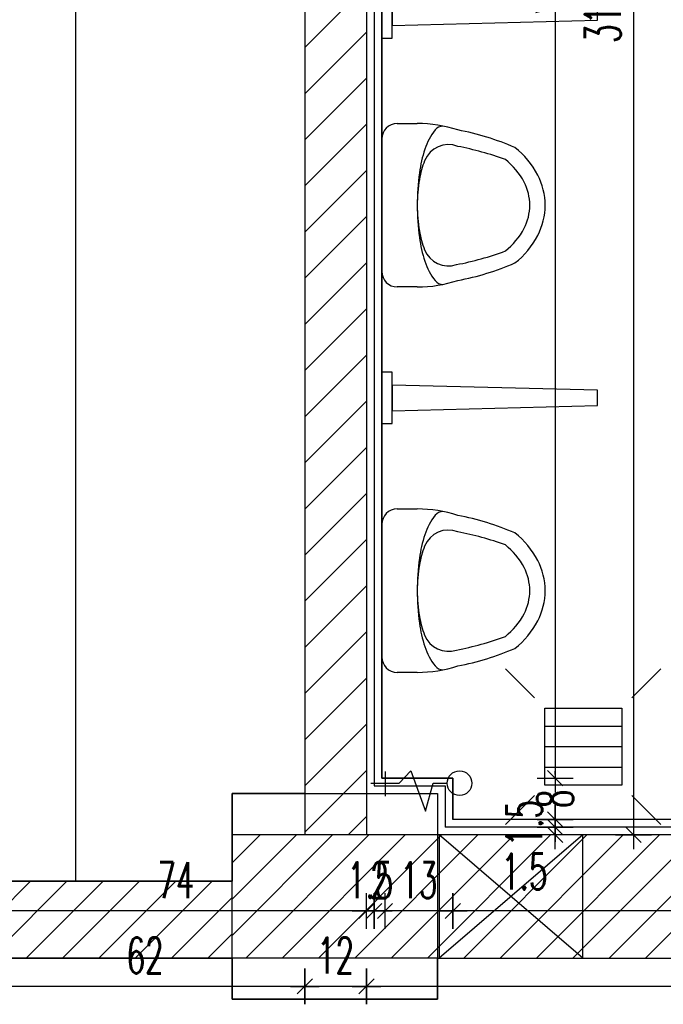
# Model space of a CAD drawing. Header units: centimetres. Extents: x -15121 to 30567, y -60641 to 0.
# Tile 12 of 256: x 1764 to 1890, y -25622 to -25430. Entities that reach past the tile are written whole.
import ezdxf

# ---------------------------------------------------------------- set-up
doc = ezdxf.new("R2010")
doc.units = ezdxf.units.CM
doc.header["$LTSCALE"] = 60
for name, color, linetype in [('A-----SZ', 8, 'Continuous'), ('AIKA podłoga wc pod meble', 8, 'Continuous'), ('AIKA sanitariaty', 7, 'Continuous'), ('AIKA TYNK', 5, 'Continuous'), ('AIKA widokowe', 7, 'Continuous'), ('AIKA wymiarowanie gnaizdka rzut lobby', 7, 'Continuous'), ('AIKA wymiarowanie wc rzut', 7, 'Continuous'), ('AIKA ŚCIANA', 8, 'Continuous')]:
    doc.layers.add(name, color=color, linetype=linetype)
doc.layers.add('opisy', color=1, linetype='Continuous', lineweight=15)
doc.styles.add('wymiar', font='txt.shx', dxfattribs={"width": 0.6})
doc.dimstyles.new('Dwudziestka', dxfattribs={"dimtxt": 7, "dimasz": 0.7, "dimexe": 5, "dimexo": 0, "dimgap": 2.5, "dimtad": 1, "dimtoh": 1, "dimdec": 3, "dimrnd": 0.5, "dimdsep": 46, "dimtxsty": 'wymiar', "dimblk": 'znacznik', "dimcen": 0, "dimdle": 5, "dimse1": 1, "dimse2": 1, "dimclrd": 256, "dimclre": 256, "dimclrt": 256, "dimadec": 0, "dimazin": 0, "dimtfac": 0.4, "dimtdec": 3, "dimtix": 1, "dimtofl": 0, "dimtmove": 2, "dimatfit": 3, "dimldrblk": 'znacznik', "dimfxl": 1, "dimtolj": 1, "dimarcsym": 0})

# ---------------------------------------------------------------- blocks, each defined once
blk = doc.blocks.new('*X4697')
at = {"color": 0}
for p, q in [((621.16, -2967.99), (636.16, -2967.99)), ((621.16, -2971.99), (636.16, -2971.99)), ((621.16, -2975.99), (636.16, -2975.99))]:
    blk.add_line(p, q, dxfattribs=at)
blk = doc.blocks.new('SL pisuar top')
at = {"layer": 'AIKA sanitariaty'}
for p, q in [((3, 15.9), (6.9, 15.9)), ((0, -12.9), (0, 12.9)), ((6.9, -15.9), (3, -15.9))]:
    blk.add_line(p, q, dxfattribs=at)
for points in [[(6.9, -15.9, 0.079162), (14.81, -14.64, 0.054633), (25.91, -11.24, 0.105219), (30.36, -5.88, 0.121409), (31.81, 0, 0.121409), (30.36, 5.88, 0.105219), (25.91, 11.24, 0.054633), (14.81, 14.64, 0.079162), (6.9, 15.9, 0.079162)], [(11.9, 15.4, 0.230451), (10.37, 14.66, 0.087943), (8.36, 10.89, 0.045095), (7.32, 6.31, 0.033433), (6.9, 0, 0.033433), (7.32, -6.31, 0.045095), (8.36, -10.89, 0.087943), (10.37, -14.66, 0.230451), (11.9, -15.4, 0.230451)], [(14.54, -11.55, 0.043044), (24.06, -8.89, 0.105219), (27.71, -4.49, 0.121409), (28.81, 0, 0.121409), (27.71, 4.49, 0.105219), (24.06, 8.89, 0.039893), (14.8, 11.45, 0.02282)], [(8.34, 8.65, 0.053725), (7.32, 5.03, 0.041621), (6.9, 0, 0.041621), (7.32, -5.03, 0.053725), (8.34, -8.65, 0.097687)]]:
    blk.add_lwpolyline(points, format="xyb", dxfattribs=at)
for centre, radius, start, end in [((3, 12.9), 3, 90, 180), ((12.98, 6.8), 5, 68.6805, 158.2002), ((12.98, -6.8), 5, 201.7361, 288.1233), ((3, -12.9), 3, 180, 270)]:
    blk.add_arc(centre, radius, start, end, dxfattribs=at)
blk = doc.blocks.new('przegroda pisuar')
at = {"layer": 'AIKA sanitariaty'}
for p, q in [((0, 5), (0, -5)), ((2, 5), (0, 5)), ((2, -5), (2, 5)), ((2, 2.5), (2, -2.5)), ((42, 1.5), (2, 2.5)), ((42, -1.5), (42, 1.5)), ((2, -2.5), (42, -1.5)), ((0, -5), (2, -5))]:
    blk.add_line(p, q, dxfattribs=at)
blk = doc.blocks.new('znacznik')
at = {"color": 0}
for points in [[(0, -5), (0, 5)], [(-4, 0), (4, 0)]]:
    blk.add_lwpolyline(points, dxfattribs=at)
at = {"color": 1}
blk.add_lwpolyline([(-2.12, -2.12), (2.12, 2.12)], dxfattribs=at)
blk = doc.blocks.new('*D5874')
at = {"layer": 'AIKA wymiarowanie wc rzut', "lineweight": -2, "transparency": 16777216}
blk.add_line((2036.44, -25603.53), (1849.34, -25603.53), dxfattribs=at)
at = {"layer": 'Defpoints', "color": 0, "transparency": 16777216}
for p in [(1848.64, -25585.7), (2037.14, -25585.7), (1848.64, -25603.53)]:
    blk.add_point(p, dxfattribs=at)
at = {"layer": 'AIKA wymiarowanie wc rzut', "lineweight": -2, "transparency": 16777216, "xscale": 0.7, "yscale": 0.7, "zscale": 0.7, "rotation": 180}
blk.add_blockref('znacznik', (1848.64, -25603.53), dxfattribs=at)
at = {"layer": 'AIKA wymiarowanie wc rzut', "lineweight": -2, "transparency": 16777216, "xscale": 0.7, "yscale": 0.7, "zscale": 0.7}
blk.add_blockref('znacznik', (2037.14, -25603.53), dxfattribs=at)
at = {"layer": 'AIKA wymiarowanie wc rzut', "transparency": 16777216, "insert": (1942.89, -25597.53), "char_height": 7, "attachment_point": 5, "style": 'wymiar'}
blk.add_mtext('\\A1;188.5', dxfattribs=at)
blk = doc.blocks.new('*D5875')
at = {"layer": 'AIKA wymiarowanie wc rzut', "lineweight": -2, "transparency": 16777216}
blk.add_line((1847.94, -25603.53), (1836.12, -25603.53), dxfattribs=at)
at = {"layer": 'Defpoints', "color": 0, "transparency": 16777216}
for p in [(1835.42, -25576.41), (1848.64, -25585.7), (1835.42, -25603.53)]:
    blk.add_point(p, dxfattribs=at)
at = {"layer": 'AIKA wymiarowanie wc rzut', "lineweight": -2, "transparency": 16777216, "xscale": 0.7, "yscale": 0.7, "zscale": 0.7, "rotation": 180}
blk.add_blockref('znacznik', (1835.42, -25603.53), dxfattribs=at)
at = {"layer": 'AIKA wymiarowanie wc rzut', "lineweight": -2, "transparency": 16777216, "xscale": 0.7, "yscale": 0.7, "zscale": 0.7}
blk.add_blockref('znacznik', (1848.64, -25603.53), dxfattribs=at)
at = {"layer": 'AIKA wymiarowanie wc rzut', "transparency": 16777216, "insert": (1842.03, -25597.53), "char_height": 7, "attachment_point": 5, "style": 'wymiar'}
blk.add_mtext('\\A1;13', dxfattribs=at)
blk = doc.blocks.new('*D5876')
at = {"layer": 'AIKA wymiarowanie wc rzut', "lineweight": -2, "transparency": 16777216}
for p, q in [((1832.6, -25603.53), (1831.9, -25603.53)), ((1836.12, -25603.53), (1836.82, -25603.53))]:
    blk.add_line(p, q, dxfattribs=at)
at = {"layer": 'Defpoints', "color": 0, "transparency": 16777216}
for p in [(1835.42, -25576.41), (1833.3, -25578.68), (1833.3, -25603.53)]:
    blk.add_point(p, dxfattribs=at)
at = {"layer": 'AIKA wymiarowanie wc rzut', "lineweight": -2, "transparency": 16777216, "xscale": 0.7, "yscale": 0.7, "zscale": 0.7}
blk.add_blockref('znacznik', (1833.3, -25603.53), dxfattribs=at)
at = {"layer": 'AIKA wymiarowanie wc rzut', "lineweight": -2, "transparency": 16777216, "xscale": 0.7, "yscale": 0.7, "zscale": 0.7, "rotation": 180}
blk.add_blockref('znacznik', (1835.42, -25603.53), dxfattribs=at)
at = {"layer": 'AIKA wymiarowanie wc rzut', "transparency": 16777216, "insert": (1834.36, -25597.53), "char_height": 7, "attachment_point": 5, "style": 'wymiar'}
blk.add_mtext('\\A1;2', dxfattribs=at)
blk = doc.blocks.new('*D5877')
at = {"layer": 'AIKA wymiarowanie wc rzut', "lineweight": -2, "transparency": 16777216}
for p, q in [((1831.1, -25603.53), (1830.4, -25603.53)), ((1834, -25603.53), (1834.7, -25603.53))]:
    blk.add_line(p, q, dxfattribs=at)
at = {"layer": 'Defpoints', "color": 0, "transparency": 16777216}
for p in [(1833.3, -25578.68), (1831.8, -25580.7), (1831.8, -25603.53)]:
    blk.add_point(p, dxfattribs=at)
at = {"layer": 'AIKA wymiarowanie wc rzut', "lineweight": -2, "transparency": 16777216, "xscale": 0.7, "yscale": 0.7, "zscale": 0.7}
blk.add_blockref('znacznik', (1831.8, -25603.53), dxfattribs=at)
at = {"layer": 'AIKA wymiarowanie wc rzut', "lineweight": -2, "transparency": 16777216, "xscale": 0.7, "yscale": 0.7, "zscale": 0.7, "rotation": 180}
blk.add_blockref('znacznik', (1833.3, -25603.53), dxfattribs=at)
at = {"layer": 'AIKA wymiarowanie wc rzut', "transparency": 16777216, "insert": (1832.55, -25597.53), "char_height": 7, "attachment_point": 5, "style": 'wymiar'}
blk.add_mtext('\\A1;1.5', dxfattribs=at)
blk = doc.blocks.new('*D5878')
at = {"layer": 'AIKA wymiarowanie wc rzut', "lineweight": -2, "transparency": 16777216}
blk.add_line((1831.1, -25603.53), (1758.34, -25603.53), dxfattribs=at)
at = {"layer": 'Defpoints', "color": 0, "transparency": 16777216}
for p in [(1831.8, -25580.7), (1757.64, -25597.7), (1757.64, -25603.53)]:
    blk.add_point(p, dxfattribs=at)
at = {"layer": 'AIKA wymiarowanie wc rzut', "lineweight": -2, "transparency": 16777216, "xscale": 0.7, "yscale": 0.7, "zscale": 0.7, "rotation": 180}
blk.add_blockref('znacznik', (1757.64, -25603.53), dxfattribs=at)
at = {"layer": 'AIKA wymiarowanie wc rzut', "lineweight": -2, "transparency": 16777216, "xscale": 0.7, "yscale": 0.7, "zscale": 0.7}
blk.add_blockref('znacznik', (1831.8, -25603.53), dxfattribs=at)
at = {"layer": 'AIKA wymiarowanie wc rzut', "transparency": 16777216, "insert": (1794.72, -25597.53), "char_height": 7, "attachment_point": 5, "style": 'wymiar'}
blk.add_mtext('\\A1;74', dxfattribs=at)
blk = doc.blocks.new('*D5892')
at = {"layer": 'AIKA wymiarowanie wc rzut', "lineweight": -2, "transparency": 16777216}
blk.add_line((2153.94, -25618.19), (1832.5, -25618.19), dxfattribs=at)
at = {"layer": 'Defpoints', "color": 0, "transparency": 16777216}
for p in [(1831.8, -25580.7), (2154.64, -25588.7), (1831.8, -25618.19)]:
    blk.add_point(p, dxfattribs=at)
at = {"layer": 'AIKA wymiarowanie wc rzut', "lineweight": -2, "transparency": 16777216, "xscale": 0.7, "yscale": 0.7, "zscale": 0.7, "rotation": 180}
blk.add_blockref('znacznik', (1831.8, -25618.19), dxfattribs=at)
at = {"layer": 'AIKA wymiarowanie wc rzut', "lineweight": -2, "transparency": 16777216, "xscale": 0.7, "yscale": 0.7, "zscale": 0.7}
blk.add_blockref('znacznik', (2154.64, -25618.19), dxfattribs=at)
at = {"layer": 'AIKA wymiarowanie wc rzut', "transparency": 16777216, "insert": (1993.22, -25612.19), "char_height": 7, "attachment_point": 5, "style": 'wymiar'}
blk.add_mtext('\\A1;323', dxfattribs=at)
blk = doc.blocks.new('*D5893')
at = {"layer": 'AIKA wymiarowanie wc rzut', "lineweight": -2, "transparency": 16777216}
blk.add_line((1831.1, -25618.19), (1820.5, -25618.19), dxfattribs=at)
at = {"layer": 'Defpoints', "color": 0, "transparency": 16777216}
for p in [(1831.8, -25580.7), (1819.8, -25588.7), (1819.8, -25618.19)]:
    blk.add_point(p, dxfattribs=at)
at = {"layer": 'AIKA wymiarowanie wc rzut', "lineweight": -2, "transparency": 16777216, "xscale": 0.7, "yscale": 0.7, "zscale": 0.7, "rotation": 180}
blk.add_blockref('znacznik', (1819.8, -25618.19), dxfattribs=at)
at = {"layer": 'AIKA wymiarowanie wc rzut', "lineweight": -2, "transparency": 16777216, "xscale": 0.7, "yscale": 0.7, "zscale": 0.7}
blk.add_blockref('znacznik', (1831.8, -25618.19), dxfattribs=at)
at = {"layer": 'AIKA wymiarowanie wc rzut', "transparency": 16777216, "insert": (1825.8, -25612.19), "char_height": 7, "attachment_point": 5, "style": 'wymiar'}
blk.add_mtext('\\A1;12', dxfattribs=at)
blk = doc.blocks.new('*D5894')
at = {"layer": 'AIKA wymiarowanie wc rzut', "lineweight": -2, "transparency": 16777216}
blk.add_line((1819.1, -25618.19), (1758.34, -25618.19), dxfattribs=at)
at = {"layer": 'Defpoints', "color": 0, "transparency": 16777216}
for p in [(1819.8, -25588.7), (1757.64, -25597.7), (1757.64, -25618.19)]:
    blk.add_point(p, dxfattribs=at)
at = {"layer": 'AIKA wymiarowanie wc rzut', "lineweight": -2, "transparency": 16777216, "xscale": 0.7, "yscale": 0.7, "zscale": 0.7, "rotation": 180}
blk.add_blockref('znacznik', (1757.64, -25618.19), dxfattribs=at)
at = {"layer": 'AIKA wymiarowanie wc rzut', "lineweight": -2, "transparency": 16777216, "xscale": 0.7, "yscale": 0.7, "zscale": 0.7}
blk.add_blockref('znacznik', (1819.8, -25618.19), dxfattribs=at)
at = {"layer": 'AIKA wymiarowanie wc rzut', "transparency": 16777216, "insert": (1788.72, -25612.19), "char_height": 7, "attachment_point": 5, "style": 'wymiar'}
blk.add_mtext('\\A1;62', dxfattribs=at)
blk = doc.blocks.new('*D5901')
at = {"layer": 'AIKA wymiarowanie wc rzut', "lineweight": -2, "transparency": 16777216}
blk.add_line((1868.55, -25270.4), (1868.55, -25577), dxfattribs=at)
at = {"layer": 'Defpoints', "color": 0, "transparency": 16777216}
for p in [(1831.8, -25269.7), (1848.64, -25577.7), (1868.55, -25577.7)]:
    blk.add_point(p, dxfattribs=at)
at = {"layer": 'AIKA wymiarowanie wc rzut', "lineweight": -2, "transparency": 16777216, "xscale": 0.7, "yscale": 0.7, "zscale": 0.7}
for p, rotation in [((1868.55, -25269.7), 90), ((1868.55, -25577.7), 270)]:
    blk.add_blockref('znacznik', p, dxfattribs=dict(at, rotation=rotation))
at = {"layer": 'AIKA wymiarowanie wc rzut', "transparency": 16777216, "insert": (1862.55, -25423.7), "char_height": 7, "attachment_point": 5, "rotation": 90, "style": 'wymiar'}
blk.add_mtext('\\A1;308', dxfattribs=at)
blk = doc.blocks.new('*D5902')
at = {"layer": 'AIKA wymiarowanie wc rzut', "lineweight": -2, "transparency": 16777216}
for p, q in [((1868.55, -25577), (1868.55, -25576.3)), ((1868.55, -25586.4), (1868.55, -25587.1))]:
    blk.add_line(p, q, dxfattribs=at)
at = {"layer": 'Defpoints', "color": 0, "transparency": 16777216}
for p in [(1848.64, -25577.7), (1848.64, -25585.7), (1868.55, -25585.7)]:
    blk.add_point(p, dxfattribs=at)
at = {"layer": 'AIKA wymiarowanie wc rzut', "lineweight": -2, "transparency": 16777216, "xscale": 0.7, "yscale": 0.7, "zscale": 0.7}
for p, rotation in [((1868.55, -25577.7), 270), ((1868.55, -25585.7), 90)]:
    blk.add_blockref('znacznik', p, dxfattribs=dict(at, rotation=rotation))
at = {"layer": 'AIKA wymiarowanie wc rzut', "transparency": 16777216, "insert": (1868.55, -25581.7), "char_height": 7, "attachment_point": 5, "rotation": 90, "style": 'wymiar'}
blk.add_mtext('\\A1;8', dxfattribs=at)
blk = doc.blocks.new('*D5903')
at = {"layer": 'AIKA wymiarowanie wc rzut', "lineweight": -2, "transparency": 16777216}
for p, q in [((1868.55, -25585), (1868.55, -25584.3)), ((1868.55, -25587.9), (1868.55, -25588.6))]:
    blk.add_line(p, q, dxfattribs=at)
at = {"layer": 'Defpoints', "color": 0, "transparency": 16777216}
for p in [(1847.14, -25587.2), (1848.64, -25585.7), (1868.55, -25587.2)]:
    blk.add_point(p, dxfattribs=at)
at = {"layer": 'AIKA wymiarowanie wc rzut', "lineweight": -2, "transparency": 16777216, "xscale": 0.7, "yscale": 0.7, "zscale": 0.7}
for p, rotation in [((1868.55, -25585.7), 270), ((1868.55, -25587.2), 90)]:
    blk.add_blockref('znacznik', p, dxfattribs=dict(at, rotation=rotation))
at = {"layer": 'AIKA wymiarowanie wc rzut', "transparency": 16777216, "insert": (1862.55, -25586.45), "char_height": 7, "attachment_point": 5, "rotation": 90, "style": 'wymiar'}
blk.add_mtext('\\A1;1.5', dxfattribs=at)
blk = doc.blocks.new('*D5904')
at = {"layer": 'AIKA wymiarowanie wc rzut', "lineweight": -2, "transparency": 16777216}
for p, q in [((1868.55, -25586.5), (1868.55, -25585.8)), ((1868.55, -25589.4), (1868.55, -25590.1))]:
    blk.add_line(p, q, dxfattribs=at)
at = {"layer": 'Defpoints', "color": 0, "transparency": 16777216}
for p in [(1847.14, -25587.2), (1845.94, -25588.7, 356.15), (1868.55, -25588.7)]:
    blk.add_point(p, dxfattribs=at)
at = {"layer": 'AIKA wymiarowanie wc rzut', "lineweight": -2, "transparency": 16777216, "xscale": 0.7, "yscale": 0.7, "zscale": 0.7}
for p, rotation in [((1868.55, -25587.2), 270), ((1868.55, -25588.7), 90)]:
    blk.add_blockref('znacznik', p, dxfattribs=dict(at, rotation=rotation))
at = {"layer": 'AIKA wymiarowanie wc rzut', "transparency": 16777216, "insert": (1862.55, -25595.85), "char_height": 7, "attachment_point": 5, "style": 'wymiar'}
blk.add_mtext('\\A1;1.5', dxfattribs=at)
blk = doc.blocks.new('*D5907')
at = {"layer": 'AIKA wymiarowanie wc rzut', "lineweight": -2, "transparency": 16777216}
blk.add_line((1883.82, -25270.4), (1883.82, -25588), dxfattribs=at)
at = {"layer": 'Defpoints', "color": 0, "transparency": 16777216}
for p in [(1833.3, -25269.7), (1845.64, -25588.7), (1883.82, -25588.7)]:
    blk.add_point(p, dxfattribs=at)
at = {"layer": 'AIKA wymiarowanie wc rzut', "lineweight": -2, "transparency": 16777216, "xscale": 0.7, "yscale": 0.7, "zscale": 0.7}
for p, rotation in [((1883.82, -25269.7), 90), ((1883.82, -25588.7), 270)]:
    blk.add_blockref('znacznik', p, dxfattribs=dict(at, rotation=rotation))
at = {"layer": 'AIKA wymiarowanie wc rzut', "transparency": 16777216, "insert": (1877.82, -25429.2), "char_height": 7, "attachment_point": 5, "rotation": 90, "style": 'wymiar'}
blk.add_mtext('\\A1;319', dxfattribs=at)

msp = doc.modelspace()

# ---------------------------------------------------------------- linework, layer by layer
at = {"layer": 'A-----SZ'}
for p, q in [((1819.8045, -25435.5089), (1831.8045, -25423.5089)), ((1819.8045, -25444.4891), (1831.8045, -25432.4891)), ((1819.8045, -25453.4694), (1831.8045, -25441.4694)), ((1819.8045, -25462.4497), (1831.8045, -25450.4497)), ((1819.8045, -25471.4299), (1831.8045, -25459.4299)), ((1819.8045, -25480.4102), (1831.8045, -25468.4102)), ((1819.8045, -25489.3904), (1831.8045, -25477.3904)), ((1819.8045, -25498.3707), (1831.8045, -25486.3707)), ((1819.8045, -25507.3509), (1831.8045, -25495.3509)), ((1819.8045, -25516.3312), (1831.8045, -25504.3312)), ((1819.8045, -25525.3114), (1831.8045, -25513.3114)), ((1819.8045, -25534.2917), (1831.8045, -25522.2917)), ((1819.8045, -25543.272), (1831.8045, -25531.272)), ((1819.8045, -25552.2522), (1831.8045, -25540.2522)), ((1819.8045, -25561.2325), (1831.8045, -25549.2325)), ((1845.6412, -25580.6963), (1845.6412, -25620.6963)), ((1828.2616, -25588.6963), (1831.8045, -25585.1535)), ((1805.6412, -25594.1735), (1811.0906, -25588.7241)), ((1805.6412, -25601.2446), (1818.1616, -25588.7243)), ((1805.6412, -25608.3157), (1825.2325, -25588.7244)), ((1808.3316, -25612.6963), (1832.3034, -25588.7245)), ((1815.4027, -25612.6963), (1839.3744, -25588.7247)), ((1822.4737, -25612.6963), (1846.4453, -25588.7248)), ((1829.5448, -25612.6963), (1853.5162, -25588.7249)), ((1836.6159, -25612.6963), (1860.5871, -25588.7251)), ((1843.6869, -25612.6963), (1867.6581, -25588.7252)), ((1845.6412, -25588.6963), (1845.6412, -25612.6963)), ((1845.9444, -25588.6963, 356.1519), (1845.9444, -25612.6963, 356.1519)), ((1873.9444, -25612.6963, 356.1519), (1845.9444, -25588.6963, 356.1519)), ((1873.9444, -25588.6963, 356.1519), (1845.9444, -25612.6963, 356.1519)), ((1850.758, -25612.6963), (1874.729, -25588.7253)), ((1857.8291, -25612.6963), (1881.7999, -25588.7255)), ((1864.9002, -25612.6963), (1888.8709, -25588.7256)), ((1871.9712, -25612.6963), (1895.9418, -25588.7257)), ((1873.9444, -25612.6963, 356.1519), (1873.9444, -25588.6963, 356.1519)), ((1879.0423, -25612.6963), (1903.0127, -25588.7259)), ((1886.1134, -25612.6963), (1910.0837, -25588.726)), ((1751.438, -25612.6963), (1766.438, -25597.6963)), ((1758.5091, -25612.6963), (1773.5091, -25597.6963)), ((1765.5802, -25612.6963), (1780.5802, -25597.6963)), ((1772.6512, -25612.6963), (1787.6512, -25597.6963)), ((1779.7223, -25612.6963), (1794.7223, -25597.6963)), ((1786.7934, -25612.6963), (1801.7934, -25597.6963)), ((1793.8644, -25612.6963), (1805.6412, -25600.9196)), ((1800.9355, -25612.6963), (1805.6412, -25607.9906)), ((1845.6412, -25612.6963), (2033.6412, -25612.6963))]:
    msp.add_line(p, q, dxfattribs=at)
for points in [[(1448.1412, -25410.6963), (1448.1412, -25353.6963), (1752.1412, -25353.6963), (1752.1412, -25411.6963), (1769.8045, -25411.6963), (1769.8045, -25427.6963), (1819.8045, -25427.6963), (1819.8045, -25580.6963), (1808.7504, -25580.6963), (1805.6412, -25580.6963), (1805.6412, -25597.6963), (1448.24, -25597.6963), (1448.1412, -25518.6963)], [(1433.1412, -25518.6963), (1433.1412, -25612.6963), (1805.6412, -25612.6963), (1805.6412, -25620.6963), (1845.6412, -25620.6963), (1845.6412, -25612.6963)]]:
    msp.add_lwpolyline(points, dxfattribs=at)
at = {"layer": 'AIKA podłoga wc pod meble'}
msp.add_lwpolyline([(2153.1413, -25161.6963), (2153.1413, -25585.6963), (1848.6412, -25585.6963), (1848.6412, -25577.6963), (1834.8045, -25577.6963), (1834.8045, -25268.1963), (1816.8045, -25268.1963), (1816.8045, -25338.6963), (1595.1413, -25338.6963), (1595.1413, -25320.1963), (1573.6413, -25320.1963), (1573.6413, -25161.6963), (1637.1412, -25161.6963), (1637.1412, -25141.6963), (1739.1412, -25141.6963), (1739.1412, -25161.6963), (1816.8045, -25161.6963), (1816.8045, -25168.1963), (1834.8045, -25168.1963), (1834.8045, -25161.6963)], close=True, dxfattribs=at)
at = {"layer": 'AIKA TYNK'}
msp.add_line((2154.6413, -25587.1963), (1847.1412, -25587.1963), dxfattribs=at)
msp.add_lwpolyline([(1833.3045, -25269.6963), (1833.3045, -25579.1963), (1847.1412, -25579.1963), (1847.1412, -25587.1963)], dxfattribs=at)
at = {"layer": 'AIKA widokowe'}
for p, q in [((1864.5122, -25562.0372), (1858.8755, -25556.4004)), ((1883.5122, -25562.0372), (1889.149, -25556.4004)), ((1835.4247, -25576.4074), (1835.4247, -25581.1724)), ((1838.1735, -25578.6758), (1840.4346, -25576.2478)), ((1840.4346, -25576.2478), (1843.2989, -25584.0804)), ((1832.6413, -25578.6758), (1838.1735, -25578.6758)), ((1843.2989, -25584.0804), (1844.8063, -25578.6578)), ((1844.8063, -25578.6578), (1847.5198, -25578.6578)), ((1864.5122, -25581.0372), (1858.8755, -25586.6739)), ((1883.5122, -25581.0372), (1889.149, -25586.6739)), ((2153.1413, -25585.6963), (1848.6412, -25585.6963))]:
    msp.add_line(p, q, dxfattribs=at)
msp.add_lwpolyline([(1834.8045, -25269.6963), (1834.8045, -25577.6963), (1848.6412, -25577.6963), (1848.6412, -25585.6963)], dxfattribs=at)
msp.add_lwpolyline([(1866.5122, -25579.0372), (1866.5122, -25564.0372), (1881.5122, -25564.0372), (1881.5122, -25579.0372)], close=True, dxfattribs=at)
msp.add_circle((1849.9317, -25578.6578), 2.412, dxfattribs=at)
at = {"layer": 'AIKA wymiarowanie gnaizdka rzut lobby', "color": 8}
msp.add_lwpolyline([(1831.8045, -25269.6963), (1831.8045, -25580.6963), (1845.6412, -25580.6963), (1845.6412, -25587.1963)], dxfattribs=at)
at = {"layer": 'AIKA ŚCIANA'}
for p, q in [((1831.8045, -25269.6963), (1831.8045, -25588.6963)), ((1819.8045, -25368.6963), (1819.8045, -25588.6963)), ((1775.1412, -25427.6963), (1775.1412, -25597.6963)), ((1819.8045, -25570.2127), (1831.8045, -25558.2127)), ((1819.8045, -25579.193), (1831.8045, -25567.193)), ((1819.8045, -25588.1732), (1831.8045, -25576.1732)), ((1805.6412, -25580.6963), (1845.6412, -25580.6963)), ((1805.6412, -25620.6963), (1805.6412, -25580.6963)), ((1845.6412, -25588.6963), (1805.6412, -25588.6963)), ((3033.6412, -25588.6963), (1845.6412, -25588.6963)), ((1448.1412, -25597.6963), (1805.6412, -25597.6963)), ((1805.6412, -25612.6963), (1433.1412, -25612.6963)), ((1845.6412, -25612.6963), (1805.6412, -25612.6963)), ((1845.6412, -25620.6963), (1805.6412, -25620.6963))]:
    msp.add_line(p, q, dxfattribs=at)
at = {"layer": 'opisy'}
for p, q in [((1873.9444, -25588.6963, 356.1519), (1845.9444, -25588.6963, 356.1519)), ((1845.9444, -25588.6963, 356.1519), (1873.9444, -25588.6963, 356.1519)), ((1845.9444, -25612.6963, 356.1519), (1873.9444, -25612.6963, 356.1519)), ((1845.9444, -25612.6963, 356.1519), (1873.9444, -25612.6963, 356.1519))]:
    msp.add_line(p, q, dxfattribs=at)

# ---------------------------------------------------------------- block references
at = {"layer": 'AIKA sanitariaty', "color": 8}
for p in [(1834.8045, -25466.1963), (1834.8045, -25541.1963)]:
    msp.add_blockref('SL pisuar top', p, dxfattribs=at)
at = {"layer": 'AIKA widokowe', "color": 8}
for p in [(1834.8045, -25428.6963), (1834.8045, -25503.6963)]:
    msp.add_blockref('przegroda pisuar', p, dxfattribs=at)
at = {"layer": 'AIKA widokowe'}
msp.add_blockref('*X4697', (1245.3483, -22599.5468), dxfattribs=at)

# ---------------------------------------------------------------- dimensions: what is measured, and where the dimension line sits
at = {"layer": 'AIKA wymiarowanie wc rzut', "color": 2}
for base, p1, p2, picture, middle in [((1868.5545, -25577.6963), (1831.8045, -25269.6963), (1848.6412, -25577.6963), '*D5901', (1862.5545, -25423.6963)), ((1883.8241, -25588.6963), (1833.3045, -25269.6963), (1845.6412, -25588.6963), '*D5907', (1877.8241, -25429.1963)), ((1868.5545, -25587.1963), (1848.6412, -25585.6963), (1847.1412, -25587.1963), '*D5903', (1862.5545, -25586.4463))]:
    dim = msp.add_linear_dim(base=base, p1=p1, p2=p2, angle=90, dimstyle='Dwudziestka', dxfattribs=at)
    dim.commit()
    dim.dimension.update_dxf_attribs({"geometry": picture, "text_midpoint": middle})
for base, p1, p2, picture, middle in [((1868.5545, -25585.6963), (1848.6412, -25577.6963), (1848.6412, -25585.6963), '*D5902', (1868.5545, -25581.6963)), ((1868.5545, -25588.6963), (1847.1412, -25587.1963), (1845.9444, -25588.6963, 356.1519), '*D5904', (1862.5545, -25595.8462))]:
    dim = msp.add_linear_dim(base=base, p1=p1, p2=p2, angle=90, dimstyle='Dwudziestka', dxfattribs=at)
    dim.commit()
    dim.dimension.update_dxf_attribs({"geometry": picture, "text_midpoint": middle, "dimtype": 160})
for base, p1, p2, picture, middle in [((1833.3045, -25603.5332), (1835.4247, -25576.4074), (1833.3045, -25578.6758), '*D5876', (1834.3646, -25597.5332)), ((1835.4247, -25603.53317), (1848.64121, -25585.69633), (1835.4247, -25576.40744), '*D5875', (1842.03295, -25597.53317)), ((1831.8045, -25603.5332), (1833.3045, -25578.6758), (1831.8045, -25580.6963), '*D5877', (1832.5545, -25597.5332)), ((1757.6412, -25603.5332), (1831.8045, -25580.6963), (1757.6412, -25597.6963), '*D5878', (1794.7228, -25597.5332)), ((1819.8045, -25618.187), (1831.8045, -25580.6963), (1819.8045, -25588.6963), '*D5893', (1825.8045, -25612.187)), ((1831.8045, -25618.187), (2154.6413, -25588.6963), (1831.8045, -25580.6963), '*D5892', (1993.2229, -25612.187)), ((1848.6412, -25603.5332), (2037.1413, -25585.6963), (1848.6412, -25585.6963), '*D5874', (1942.8913, -25597.5332)), ((1757.6412, -25618.187), (1819.8045, -25588.6963), (1757.6412, -25597.6963), '*D5894', (1788.7228, -25612.187))]:
    dim = msp.add_linear_dim(base=base, p1=p1, p2=p2, dimstyle='Dwudziestka', dxfattribs=at)
    dim.commit()
    dim.dimension.update_dxf_attribs({"geometry": picture, "text_midpoint": middle})

doc.saveas('drawing.dxf')
